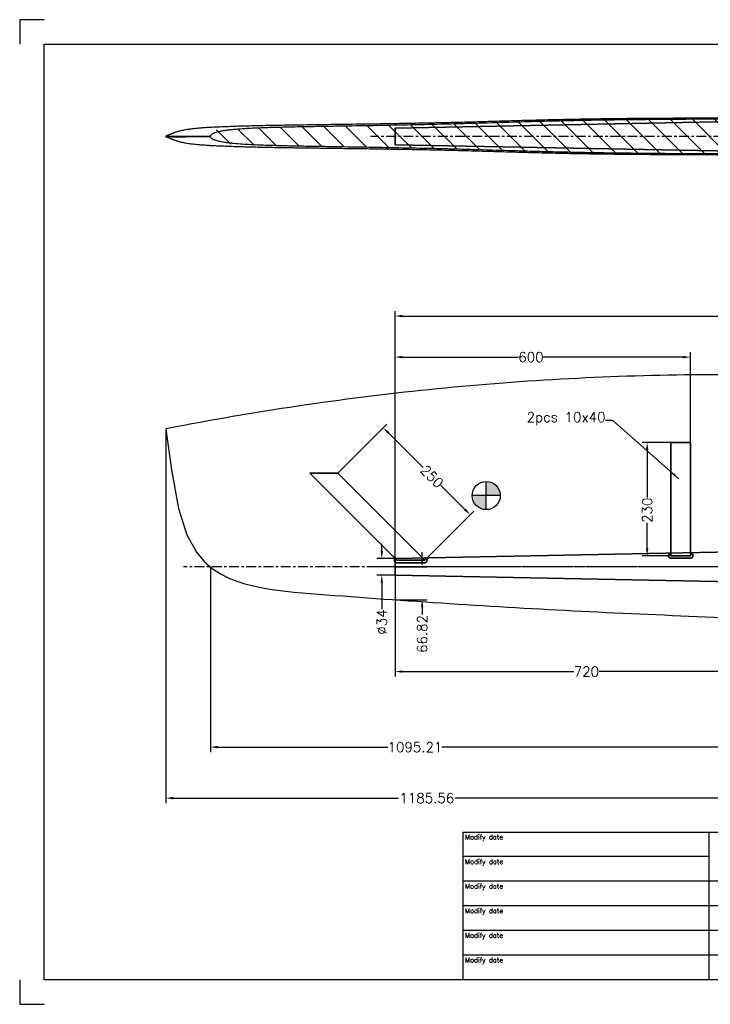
# Model space of a CAD drawing. Header units: millimetres. Extents: x -21605 to -18755, y -21786 to -19786.
# Tile 1 of 9: x -21605 to -20202, y -21786 to -19786. Entities that reach past the tile are written whole.
import ezdxf

# ---------------------------------------------------------------- set-up
doc = ezdxf.new("R2010")
doc.units = ezdxf.units.MM
doc.header["$LTSCALE"] = 5
doc.header["$PDMODE"] = 34
doc.header["$PDSIZE"] = 3
doc.linetypes.add('CENTER', pattern=[7, 4, -1, 1, -1])
for name, color, linetype in [('Blade', 1, 'Continuous'), ('center', 8, 'CENTER'), ('RAMME', 7, 'Continuous')]:
    doc.layers.add(name, color=color, linetype=linetype)
doc.layers.add('DIMS', color=7, linetype='Continuous', lineweight=15)
doc.layers.add('STOCK', color=5, linetype='Continuous', lineweight=35)
doc.styles.add('ROMANS', font='romans')
doc.dimstyles.new('Text 20', dxfattribs={"dimtxt": 20, "dimasz": 15, "dimexe": 10, "dimexo": 0, "dimgap": 0, "dimtad": 0, "dimdsep": 46, "dimtxsty": 'ROMANS', "dimcen": 10, "dimazin": 2, "dimtfac": 0.65, "dimtofl": 0, "dimtmove": 0, "dimatfit": 0, "dimfxl": 1, "dimtolj": 1, "dimarcsym": 0})

# ---------------------------------------------------------------- blocks, each defined once
blk = doc.blocks.new('*D3')
at = {"layer": 'DEFPOINTS', "color": 0, "transparency": 16777216}
for p in [(-18997.7, -20387.9), (-18997.7, -20872.3), (-20842.7, -20897.3)]:
    blk.add_point(p, dxfattribs=at)
at = {"layer": 'DIMS', "color": 0, "lineweight": -2, "transparency": 16777216}
for p, q in [((-20842.7, -20897.3), (-20842.7, -20377.9)), ((-18997.7, -20872.3), (-18997.7, -20377.9)), ((-20827.7, -20387.9), (-19984.2, -20387.9)), ((-19012.7, -20387.9), (-19916.6, -20387.9))]:
    blk.add_line(p, q, dxfattribs=at)
at = {"layer": 'DIMS', "color": 0, "transparency": 16777216}
for points in [[(-20827.7, -20385.4), (-20827.7, -20390.4), (-20842.7, -20387.9)], [(-19012.7, -20385.4), (-19012.7, -20390.4), (-18997.7, -20387.9)]]:
    blk.add_solid(points, dxfattribs=at)
at = {"layer": 'DIMS', "color": 0, "transparency": 16777216, "insert": (-19950.4, -20387.9), "char_height": 20, "attachment_point": 5, "style": 'ROMANS'}
blk.add_mtext('\\A1;1845', dxfattribs=at)
blk = doc.blocks.new('*D4')
at = {"layer": 'DEFPOINTS', "color": 0, "transparency": 16777216}
for p in [(-20242.7, -20471.3), (-20242.7, -20644.7), (-20842.7, -20897.3)]:
    blk.add_point(p, dxfattribs=at)
at = {"layer": 'DIMS', "color": 0, "lineweight": -2, "transparency": 16777216}
for p, q in [((-20842.7, -20897.3), (-20842.7, -20461.3)), ((-20827.7, -20471.3), (-20591.9, -20471.3)), ((-20257.7, -20471.3), (-20541.5, -20471.3)), ((-20242.7, -20644.7), (-20242.7, -20461.3))]:
    blk.add_line(p, q, dxfattribs=at)
at = {"layer": 'DIMS', "color": 0, "transparency": 16777216}
for points in [[(-20827.7, -20468.8), (-20827.7, -20473.8), (-20842.7, -20471.3)], [(-20257.7, -20468.8), (-20257.7, -20473.8), (-20242.7, -20471.3)]]:
    blk.add_solid(points, dxfattribs=at)
at = {"layer": 'DIMS', "color": 0, "transparency": 16777216, "insert": (-20566.7, -20471.3), "char_height": 20, "attachment_point": 5, "style": 'ROMANS'}
blk.add_mtext('\\A1;600', dxfattribs=at)
blk = doc.blocks.new('*D6')
at = {"layer": 'DEFPOINTS', "color": 0, "transparency": 16777216}
for p in [(-20842.7, -20880.3), (-20869.7, -20914.3), (-20842.7, -20914.3)]:
    blk.add_point(p, dxfattribs=at)
at = {"layer": 'DIMS', "color": 0, "lineweight": -2, "transparency": 16777216}
for p, q in [((-20869.7, -20865.3), (-20869.7, -20850.3)), ((-20842.7, -20880.3), (-20879.7, -20880.3)), ((-20842.7, -20914.3), (-20879.7, -20914.3)), ((-20869.7, -20929.3), (-20869.7, -20983.6))]:
    blk.add_line(p, q, dxfattribs=at)
at = {"layer": 'DIMS', "color": 0, "transparency": 16777216}
for points in [[(-20872.2, -20865.3), (-20867.2, -20865.3), (-20869.7, -20880.3)], [(-20872.2, -20929.3), (-20867.2, -20929.3), (-20869.7, -20914.3)]]:
    blk.add_solid(points, dxfattribs=at)
at = {"layer": 'DIMS', "color": 0, "transparency": 16777216, "insert": (-20869.7, -21009.3), "char_height": 20, "attachment_point": 5, "rotation": 90, "style": 'ROMANS'}
blk.add_mtext('\\A1;%%C34', dxfattribs=at)
blk = doc.blocks.new('*D8')
at = {"layer": 'DEFPOINTS', "color": 0, "transparency": 16777216}
for p in [(-20282.7, -20644.7), (-20330.7, -20874.7), (-20282.7, -20874.7)]:
    blk.add_point(p, dxfattribs=at)
at = {"layer": 'DIMS', "color": 0, "lineweight": -2, "transparency": 16777216}
for p, q in [((-20282.7, -20644.7), (-20340.7, -20644.7)), ((-20330.7, -20659.7), (-20330.7, -20756.6)), ((-20330.7, -20859.7), (-20330.7, -20808)), ((-20282.7, -20874.7), (-20340.7, -20874.7))]:
    blk.add_line(p, q, dxfattribs=at)
at = {"layer": 'DIMS', "color": 0, "transparency": 16777216}
for points in [[(-20333.2, -20659.7), (-20328.2, -20659.7), (-20330.7, -20644.7)], [(-20333.2, -20859.7), (-20328.2, -20859.7), (-20330.7, -20874.7)]]:
    blk.add_solid(points, dxfattribs=at)
at = {"layer": 'DIMS', "color": 0, "transparency": 16777216, "insert": (-20330.7, -20782.3), "char_height": 20, "attachment_point": 5, "rotation": 90, "style": 'ROMANS'}
blk.add_mtext('\\A1;230', dxfattribs=at)
blk = doc.blocks.new('*D9')
at = {"layer": 'DEFPOINTS', "color": 0, "transparency": 16777216}
for p in [(-20959.3, -20707), (-20690.1, -20791.4), (-20782.6, -20883.9)]:
    blk.add_point(p, dxfattribs=at)
at = {"layer": 'DIMS', "color": 0, "lineweight": -2, "transparency": 16777216}
for p, q in [((-20959.3, -20707), (-20859.8, -20607.5)), ((-20856.2, -20625.2), (-20785.9, -20695.6)), ((-20700.7, -20780.8), (-20749.5, -20732)), ((-20782.6, -20883.9), (-20683, -20784.4))]:
    blk.add_line(p, q, dxfattribs=at)
at = {"layer": 'DIMS', "color": 0, "transparency": 16777216}
for points in [[(-20854.5, -20623.5), (-20858, -20627), (-20866.8, -20614.6)], [(-20698.9, -20779.1), (-20702.5, -20782.6), (-20690.1, -20791.4)]]:
    blk.add_solid(points, dxfattribs=at)
at = {"layer": 'DIMS', "color": 0, "transparency": 16777216, "insert": (-20767.7, -20713.8), "char_height": 20, "attachment_point": 5, "rotation": 314.9809, "style": 'ROMANS'}
blk.add_mtext('\\A1;250', dxfattribs=at)
blk = doc.blocks.new('*D10')
at = {"layer": 'DEFPOINTS', "color": 0, "transparency": 16777216}
for p in [(-20842.7, -20897.3), (-20122.7, -20897.3), (-20842.7, -21110)]:
    blk.add_point(p, dxfattribs=at)
at = {"layer": 'DIMS', "color": 0, "lineweight": -2, "transparency": 16777216}
for p, q in [((-20842.7, -20897.3), (-20842.7, -21120)), ((-20122.7, -20897.3), (-20122.7, -21120)), ((-20827.7, -21110), (-20479.8, -21110)), ((-20137.7, -21110), (-20428.4, -21110))]:
    blk.add_line(p, q, dxfattribs=at)
at = {"layer": 'DIMS', "color": 0, "transparency": 16777216}
for points in [[(-20827.7, -21107.5), (-20827.7, -21112.5), (-20842.7, -21110)], [(-20137.7, -21107.5), (-20137.7, -21112.5), (-20122.7, -21110)]]:
    blk.add_solid(points, dxfattribs=at)
at = {"layer": 'DIMS', "color": 0, "transparency": 16777216, "insert": (-20454.1, -21110), "char_height": 20, "attachment_point": 5, "style": 'ROMANS'}
blk.add_mtext('\\A1;720', dxfattribs=at)
blk = doc.blocks.new('*D11')
at = {"layer": 'DEFPOINTS', "color": 0, "transparency": 16777216}
for p in [(-20842.7, -20897.3), (-20843, -20964.1), (-20787.7, -20964.1)]:
    blk.add_point(p, dxfattribs=at)
at = {"layer": 'DIMS', "color": 0, "lineweight": -2, "transparency": 16777216}
for p, q in [((-20787.7, -20882.3), (-20787.7, -20867.3)), ((-20842.7, -20897.3), (-20777.7, -20897.3)), ((-20843, -20964.1), (-20777.7, -20964.1)), ((-20787.7, -20979.1), (-20787.7, -20994.1))]:
    blk.add_line(p, q, dxfattribs=at)
at = {"layer": 'DIMS', "color": 0, "transparency": 16777216}
for points in [[(-20790.2, -20882.3), (-20785.2, -20882.3), (-20787.7, -20897.3)], [(-20790.2, -20979.1), (-20785.2, -20979.1), (-20787.7, -20964.1)]]:
    blk.add_solid(points, dxfattribs=at)
at = {"layer": 'DIMS', "color": 0, "transparency": 16777216, "insert": (-20787.7, -21033.7), "char_height": 20, "attachment_point": 5, "rotation": 90, "style": 'ROMANS'}
blk.add_mtext('\\A1;66.82', dxfattribs=at)
blk = doc.blocks.new('*D14')
at = {"layer": 'DEFPOINTS', "color": 0, "transparency": 16777216}
for p in [(-21217.9, -20897.3), (-20122.7, -21002.2), (-21217.9, -21263.5)]:
    blk.add_point(p, dxfattribs=at)
at = {"layer": 'DIMS', "color": 0, "lineweight": -2, "transparency": 16777216}
for p, q in [((-21217.9, -20897.3), (-21217.9, -21273.5)), ((-20122.7, -21002.2), (-20122.7, -21273.5)), ((-21202.9, -21263.5), (-20857.1, -21263.5)), ((-20137.7, -21263.5), (-20747.6, -21263.5))]:
    blk.add_line(p, q, dxfattribs=at)
at = {"layer": 'DIMS', "color": 0, "transparency": 16777216}
for points in [[(-21202.9, -21261), (-21202.9, -21266), (-21217.9, -21263.5)], [(-20137.7, -21261), (-20137.7, -21266), (-20122.7, -21263.5)]]:
    blk.add_solid(points, dxfattribs=at)
at = {"layer": 'DIMS', "color": 0, "transparency": 16777216, "insert": (-20802.3, -21263.5), "char_height": 20, "attachment_point": 5, "style": 'ROMANS'}
blk.add_mtext('\\A1;1095.21', dxfattribs=at)
blk = doc.blocks.new('*D15')
at = {"layer": 'DEFPOINTS', "color": 0, "transparency": 16777216}
for p in [(-21308.3, -20617.1), (-20122.7, -21002.2), (-21308.3, -21367.1)]:
    blk.add_point(p, dxfattribs=at)
at = {"layer": 'DIMS', "color": 0, "lineweight": -2, "transparency": 16777216}
for p, q in [((-21308.3, -20617.1), (-21308.3, -21377.1)), ((-20122.7, -21002.2), (-20122.7, -21377.1)), ((-21293.3, -21367.1), (-20835.8, -21367.1)), ((-20137.7, -21367.1), (-20720.6, -21367.1))]:
    blk.add_line(p, q, dxfattribs=at)
at = {"layer": 'DIMS', "color": 0, "transparency": 16777216}
for points in [[(-21293.3, -21364.6), (-21293.3, -21369.6), (-21308.3, -21367.1)], [(-20137.7, -21364.6), (-20137.7, -21369.6), (-20122.7, -21367.1)]]:
    blk.add_solid(points, dxfattribs=at)
at = {"layer": 'DIMS', "color": 0, "transparency": 16777216, "insert": (-20778.2, -21367.1), "char_height": 20, "attachment_point": 5, "style": 'ROMANS'}
blk.add_mtext('\\A1;1185.56', dxfattribs=at)
blk = doc.blocks.new('RUD26-BLADE')
h = blk.add_hatch(color=256)
h.paths.add_polyline_path([(-534.9, 144.8), (-563.5, 144.8, 0.414214), (-534.9, 116.2)])
h.paths.add_polyline_path([(-506.3, 144.8, 0.414214), (-534.9, 173.3), (-534.9, 144.8)])
for p, q in [((-534.9, 116.2), (-534.9, 173.3)), ((-506.3, 144.8), (-563.5, 144.8))]:
    blk.add_line(p, q)
blk.add_lwpolyline([(-14.3, 390.2), (-31.1, 390.3), (-47.9, 390.3), (-64.6, 390.3), (-81.4, 390.3), (-98.2, 390.2), (-115, 390), (-131.8, 389.8), (-148.6, 389.6), (-165.3, 389.3), (-182.1, 388.9), (-198.9, 388.5), (-215.7, 388.1), (-232.5, 387.6), (-249.2, 387.1), (-266, 386.5), (-282.8, 385.9), (-299.6, 385.2), (-316.3, 384.5), (-333.1, 383.7), (-349.8, 382.9), (-366.6, 382), (-383.4, 381.1), (-400.1, 380.1), (-416.9, 379.1), (-433.6, 378), (-450.4, 376.9), (-467.1, 375.8), (-483.9, 374.6), (-500.6, 373.3), (-517.3, 372), (-534.1, 370.7), (-550.8, 369.3), (-567.5, 367.8), (-584.2, 366.3), (-600.9, 364.8), (-617.6, 363.2), (-634.4, 361.6), (-651.1, 359.9), (-667.7, 358.2), (-684.4, 356.4), (-701.1, 354.6), (-717.8, 352.7), (-734.5, 350.8), (-751.1, 348.8), (-767.8, 346.8), (-784.5, 344.7), (-801.1, 342.6), (-817.8, 340.4), (-834.4, 338.2), (-851, 336), (-867.6, 333.7), (-884.3, 331.3), (-900.9, 328.9), (-917.5, 326.5), (-934.1, 324), (-950.7, 321.4), (-967.3, 318.9), (-983.8, 316.2), (-1000.4, 313.5), (-1017, 310.8), (-1033.5, 308), (-1050.1, 305.2), (-1066.6, 302.3), (-1083.1, 299.4), (-1099.6, 296.4), (-1116.2, 293.4), (-1132.7, 290.4), (-1149.2, 287.3), (-1165.6, 284.1), (-1182.1, 280.9), (-1185.6, 280.2), (-1185.6, 280.2), (-1185.6, 280.2), (-1185.6, 280.2), (-1185.6, 280.2), (-1185.6, 280.2), (-1185.6, 280.2), (-1185.6, 280.2), (-1185.6, 280.2), (-1185.6, 280.2), (-1185.6, 280.2), (-1185.6, 280.2), (-1185.6, 280.2), (-1185.6, 280.1), (-1185.6, 280.1), (-1185.6, 280.1), (-1185.6, 280.1), (-1185.6, 280.1), (-1185.6, 280.1), (-1185.6, 280.1), (-1185.6, 280.1), (-1185.6, 280.1), (-1185.6, 280.1), (-1185.6, 280.1), (-1185.6, 280.1), (-1185.6, 280.1), (-1185.6, 280.1), (-1185.6, 280.1), (-1185.6, 280.1), (-1185.6, 280.1), (-1185.6, 280.1), (-1185.6, 280), (-1185.6, 280), (-1185.6, 280), (-1185.6, 280), (-1185.6, 280), (-1185.6, 280), (-1185.6, 280), (-1185.6, 280), (-1185.6, 280), (-1185.6, 280), (-1185.6, 280), (-1185.6, 280), (-1185.6, 280), (-1185.6, 280), (-1185.6, 280), (-1185.6, 280), (-1185.6, 280), (-1185.6, 280), (-1185.6, 279.9), (-1185.6, 279.9), (-1185.6, 279.9), (-1185.6, 279.9), (-1185.6, 279.9), (-1185.6, 279.9), (-1185.6, 279.9), (-1185.6, 279.9), (-1185.6, 279.9), (-1185.6, 279.9), (-1185.6, 279.9), (-1185.6, 279.9), (-1185.6, 279.9), (-1185.6, 279.9), (-1185.6, 279.9), (-1185.6, 279.9), (-1185.6, 279.9), (-1185.6, 279.9), (-1185.6, 279.8), (-1185.6, 279.8), (-1185.6, 279.8), (-1185.6, 279.8), (-1174.1, 197.1), (-1160, 118.7), (-1143.2, 65.2), (-1123.6, 29.8), (-1107, 10.5), (-1091.3, -3.1), (-1074.4, -14.2), (-1057.7, -22.7), (-1041.5, -29.1), (-1024.9, -34.4), (-1008.3, -38.7), (-991.8, -42.2), (-975.2, -45.1), (-958.7, -47.6), (-942.1, -49.6), (-925.5, -51.3), (-908.9, -52.8), (-892.3, -54.1), (-875.7, -55.4), (-859.1, -56.6), (-842.4, -57.9), (-825.8, -59.2), (-809.1, -60.4), (-792.5, -61.6), (-775.8, -62.8), (-759.2, -64.1), (-742.5, -65.3), (-725.8, -66.5), (-709.2, -67.6), (-692.5, -68.8), (-675.8, -70), (-659.1, -71.1), (-642.4, -72.2), (-625.7, -73.3), (-609, -74.4), (-592.3, -75.5), (-575.6, -76.6), (-558.9, -77.7), (-542.1, -78.7), (-525.4, -79.7), (-508.7, -80.7), (-491.9, -81.7), (-475.2, -82.6), (-458.5, -83.6), (-441.7, -84.6), (-425, -85.5), (-408.2, -86.4), (-391.5, -87.3), (-374.7, -88.2), (-357.9, -89.1), (-341.2, -89.9), (-324.4, -90.8), (-307.6, -91.7), (-290.9, -92.5), (-274.1, -93.3), (-257.3, -94), (-240.6, -94.7), (-223.8, -95.5), (-207, -96.2), (-190.2, -97), (-173.4, -97.7), (-156.7, -98.5), (-139.9, -99.2), (-123.1, -99.9), (-106.3, -100.6), (-89.5, -101.2), (-72.7, -101.9), (-56, -102.6), (-39.2, -103.3), (-22.4, -104), (-5.6, -104.7), (-2.6, -104.8, 0.425829), (0, -102.3), (0, 387.6, 0.41131), (-2.5, 390.1)], format="xyb", close=True)
blk.add_circle((-534.9, 144.8), 28.6)
blk.add_point((0, 0))
at = {"layer": 'center'}
blk.add_line((292.8, 0), (-1149.9, 0), dxfattribs=at)

msp = doc.modelspace()

# ---------------------------------------------------------------- hatches: boundary and pattern name
at = {"layer": 'Blade', "ltscale": 10}
h = msp.add_hatch(dxfattribs=at)
h.set_pattern_fill('ANSI31', color=256, scale=10, angle=-90, style=0)
h.set_pattern_definition([(315, (-22221.45, -18275.09), (22.45064, 22.45064), [])])
edge = h.paths.add_edge_path(flags=0)
edge.add_spline(control_points=[(-20122.69, -19986.967), (-20215.908, -19987.393), (-20296.978, -19987.703), (-20497.968, -19990.306), (-20596.745, -19993.459), (-20747.609, -19997.865), (-20853.109, -19999.943), (-20993.794, -20002.284), (-21036.946, -20002.776), (-21107.927, -20004.77), (-21128.643, -20005.397), (-21177.132, -20008.798), (-21215.062, -20001.193), (-21217.9, -20022.671)], knot_values=[0, 0, 0, 0, 0.25, 0.25, 0.5, 0.5, 0.75, 0.75, 0.875, 0.875, 0.9375, 0.9375, 1, 1, 1, 1], weights=[1, 1, 1, 1, 1, 1, 1, 1, 1, 1, 1, 1, 1, 1], degree=3, periodic=0)
edge.add_spline(control_points=[(-21217.9, -20022.671), (-21217.9, -20022.773), (-21217.899, -20022.876), (-21217.899, -20022.978)], knot_values=[0, 0, 0, 0, 1, 1, 1, 1], weights=[1, 1, 1, 1], degree=3, periodic=0)
edge.add_spline(control_points=[(-21217.899, -20022.978), (-21217.899, -20023.08), (-21217.9, -20023.182), (-21217.9, -20023.284)], knot_values=[0, 0, 0, 0, 1, 1, 1, 1], weights=[1, 1, 1, 1], degree=3, periodic=0)
edge.add_spline(control_points=[(-21217.9, -20023.284), (-21215.006, -20045.19), (-21177.032, -20037.162), (-21128.942, -20040.54), (-21106.371, -20041.229), (-21040.317, -20043.085), (-20988.869, -20043.754), (-20863.166, -20045.846), (-20754.899, -20047.878), (-20506.843, -20055.122), (-20309.139, -20058.136), (-20122.69, -20058.989)], knot_values=[0, 0, 0, 0, 0.0625, 0.0625, 0.125, 0.125, 0.25, 0.25, 0.5, 0.5, 1, 1, 1, 1], weights=[1, 1, 1, 1, 1, 1, 1, 1, 1, 1, 1, 1], degree=3, periodic=0)
edge.add_line((-20122.69, -20058.989), (-20122.69, -19986.967))

# ---------------------------------------------------------------- linework, layer by layer
for p, q in [((-21308.253, -20021.883), (-21308.253, -20022.976)), ((-21308.253, -20021.883), (-21307.205, -20021.883)), ((-21308.253, -20022.976), (-21308.253, -20022.978)), ((-21308.253, -20022.978), (-21308.253, -20022.979)), ((-21308.253, -20022.979), (-21308.253, -20024.073)), ((-21308.253, -20024.073), (-21307.205, -20024.073))]:
    msp.add_line(p, q, dxfattribs=at)
at = {"layer": 'Blade', "ltscale": 10, "flags": 128}
for points in [[(-21217.899, -20022.978), (-21217.9, -20022.824), (-21217.9, -20022.748), (-21217.9, -20022.671)], [(-21217.9, -20023.284), (-21217.9, -20023.208), (-21217.9, -20023.093), (-21217.899, -20022.978)]]:
    msp.add_lwpolyline(points, dxfattribs=at)
at = {"layer": 'Blade', "ltscale": 10}
for points, knots in [([(-20122.69, -19985.704), (-20135.803, -19985.736), (-20161.625, -19985.8), (-20199.76, -19985.919), (-20236.689, -19986.058), (-20272.411, -19986.222), (-20306.73, -19986.42), (-20339.66, -19986.654), (-20371.215, -19986.927), (-20401.605, -19987.242), (-20431.014, -19987.623), (-20459.424, -19988.072), (-20486.824, -19988.574), (-20513.01, -19989.121), (-20537.98, -19989.711), (-20561.737, -19990.326), (-20584.28, -19990.951), (-20605.596, -19991.565), (-20625.688, -19992.153), (-20644.576, -19992.704), (-20662.611, -19993.224), (-20680.243, -19993.72), (-20703.677, -19994.356), (-20733.168, -19995.101), (-20771.179, -19995.949), (-20812.155, -19996.733), (-20856.169, -19997.459), (-20895.417, -19998.037), (-20929.697, -19998.511), (-20958.522, -19998.899), (-20986.905, -19999.283), (-21014.508, -19999.651), (-21041.286, -20000.011), (-21065.463, -20000.378), (-21087.155, -20000.752), (-21106.448, -20001.111), (-21125.238, -20001.496), (-21143.522, -20001.941), (-21161.236, -20002.468), (-21176.654, -20003.026), (-21189.946, -20003.548), (-21201.26, -20003.996), (-21212.223, -20004.452), (-21222.677, -20005.003), (-21230.803, -20005.563), (-21236.949, -20006.071), (-21241.504, -20006.486), (-21246.109, -20006.947), (-21250.667, -20007.403), (-21256.129, -20007.999), (-21262.109, -20008.775), (-21268.212, -20009.73), (-21273.486, -20010.72), (-21278.028, -20011.719), (-21281.93, -20012.708), (-21285.338, -20013.685), (-21288.11, -20014.567), (-21290.333, -20015.33), (-21292.084, -20015.965), (-21293.574, -20016.531), (-21294.704, -20016.975), (-21295.578, -20017.325), (-21296.313, -20017.626), (-21297.137, -20017.971), (-21298.107, -20018.391), (-21299.23, -20018.884), (-21300.407, -20019.389), (-21301.47, -20019.829), (-21302.447, -20020.221), (-21303.462, -20020.619), (-21304.46, -20020.998), (-21305.363, -20021.334), (-21306.04, -20021.579), (-21306.584, -20021.79), (-21307.03, -20021.856), (-21307.208, -20021.883)], [0, 0, 0, 0, 0.02991356, 0.05890717, 0.08698085, 0.11413477, 0.14036918, 0.16523918, 0.1892204, 0.21231321, 0.23452079, 0.25626891, 0.27709218, 0.29699166, 0.31596876, 0.334024, 0.35115743, 0.36736859, 0.38262519, 0.39696419, 0.41042692, 0.42373573, 0.43715637, 0.46384248, 0.49095626, 0.52378988, 0.55722515, 0.5912596, 0.61322864, 0.63534134, 0.65694328, 0.67790725, 0.69824136, 0.71796183, 0.73301356, 0.7477183, 0.76201797, 0.77599762, 0.78969657, 0.80289603, 0.81183363, 0.82096294, 0.82997601, 0.83866786, 0.84715597, 0.85143662, 0.85583755, 0.86048643, 0.86569749, 0.87122579, 0.88046871, 0.88977098, 0.8991736, 0.90807786, 0.91693733, 0.92559217, 0.93381657, 0.93976874, 0.94513851, 0.94985778, 0.95388135, 0.95615863, 0.95855805, 0.96146851, 0.96483849, 0.96872191, 0.9732785, 0.97688179, 0.9809418, 0.98523995, 0.98952171, 0.99280815, 0.99589534, 0.99836515, 1, 1, 1, 1]), ([(-21217.9, -20022.671), (-21217.852, -20022.305), (-21217.746, -20021.96), (-21217.459, -20021.297), (-21217.275, -20020.977), (-21216.659, -20020.079), (-21216.164, -20019.549), (-21215.076, -20018.58), (-21214.498, -20018.149), (-21213.295, -20017.359), (-21212.669, -20017.003), (-21211.376, -20016.353), (-21210.711, -20016.059), (-21209.375, -20015.521), (-21208.701, -20015.275), (-21206.665, -20014.583), (-21205.292, -20014.182), (-21201.147, -20013.072), (-21198.351, -20012.451), (-21194.123, -20011.646), (-21192.708, -20011.397), (-21189.877, -20010.931), (-21188.46, -20010.713), (-21184.207, -20010.099), (-21181.368, -20009.738), (-21175.683, -20009.081), (-21172.838, -20008.784), (-21164.297, -20007.958), (-21158.595, -20007.498), (-21147.181, -20006.697), (-21141.468, -20006.356), (-21130.037, -20005.754), (-21124.318, -20005.493), (-21112.876, -20005.027), (-21107.155, -20004.82), (-21095.711, -20004.44), (-21089.989, -20004.266), (-21072.822, -20003.784), (-21061.376, -20003.516), (-21038.482, -20003.05), (-21027.034, -20002.852), (-21004.138, -20002.466), (-20992.69, -20002.274), (-20969.795, -20001.887), (-20958.347, -20001.694), (-20924.003, -20001.122), (-20901.107, -20000.745), (-20855.316, -19999.942), (-20832.421, -19999.52), (-20786.633, -19998.599), (-20763.74, -19998.097), (-20729.402, -19997.246), (-20717.957, -19996.948), (-20695.066, -19996.322), (-20683.621, -19995.996), (-20649.287, -19994.993), (-20626.399, -19994.293), (-20592.065, -19993.26), (-20580.621, -19992.919), (-20557.731, -19992.265), (-20546.286, -19991.953), (-20523.394, -19991.364), (-20511.948, -19991.088), (-20489.055, -19990.577), (-20477.609, -19990.34), (-20454.714, -19989.898), (-20443.266, -19989.692), (-20420.37, -19989.318), (-20408.922, -19989.153), (-20386.024, -19988.856), (-20374.575, -19988.724), (-20351.677, -19988.476), (-20340.228, -19988.362), (-20305.881, -19988.043), (-20282.982, -19987.863), (-20237.185, -19987.554), (-20214.286, -19987.422), (-20168.488, -19987.177), (-20145.589, -19987.072), (-20122.69, -19986.967)], [0, 0, 0, 0, 0.00097656, 0.00097656, 0.00195312, 0.00195312, 0.00390625, 0.00390625, 0.00585938, 0.00585938, 0.0078125, 0.0078125, 0.00976563, 0.00976563, 0.01171875, 0.01171875, 0.015625, 0.015625, 0.0234375, 0.0234375, 0.02734375, 0.02734375, 0.03125, 0.03125, 0.0390625, 0.0390625, 0.046875, 0.046875, 0.0625, 0.0625, 0.078125, 0.078125, 0.09375, 0.09375, 0.109375, 0.109375, 0.125, 0.125, 0.15625, 0.15625, 0.1875, 0.1875, 0.21875, 0.21875, 0.25, 0.25, 0.3125, 0.3125, 0.375, 0.375, 0.4375, 0.4375, 0.46875, 0.46875, 0.5, 0.5, 0.5625, 0.5625, 0.59375, 0.59375, 0.625, 0.625, 0.65625, 0.65625, 0.6875, 0.6875, 0.71875, 0.71875, 0.75, 0.75, 0.78125, 0.78125, 0.8125, 0.8125, 0.875, 0.875, 0.9375, 0.9375, 1, 1, 1, 1]), ([(-21308.253, -20022.976), (-21307.637, -20022.94), (-21306.47, -20022.885), (-21304.709, -20022.814), (-21302.98, -20022.745), (-21300.973, -20022.662), (-21299.536, -20022.597), (-21298.301, -20022.543), (-21297.112, -20022.493), (-21294.719, -20022.414), (-21291.604, -20022.342), (-21288.381, -20022.305), (-21285.719, -20022.293), (-21282.979, -20022.293), (-21278.694, -20022.314), (-21271.766, -20022.387), (-21265.022, -20022.48), (-21259.684, -20022.548), (-21257.437, -20022.575), (-21255.588, -20022.596), (-21253.222, -20022.622), (-21250.807, -20022.644), (-21248.017, -20022.666), (-21245.883, -20022.681), (-21241.788, -20022.707), (-21236.427, -20022.725), (-21229.84, -20022.722), (-21223.712, -20022.701), (-21219.723, -20022.681), (-21217.9, -20022.671)], [0, 0, 0, 0, 0.001953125, 0.0029296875, 0.00390625, 0.005859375, 0.0078125, 0.0081781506, 0.009765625, 0.01171875, 0.015625, 0.01953125, 0.021484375, 0.0234375, 0.02734375, 0.033203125, 0.041015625, 0.04296875, 0.044921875, 0.0458984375, 0.046875, 0.0499992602, 0.05078125, 0.052734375, 0.0546875, 0.060546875, 0.06640625, 0.072265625, 0.0771185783, 0.0771185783, 0.0771185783, 0.0771185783]), ([(-21308.253, -20022.978), (-21307.637, -20022.978), (-21306.47, -20022.978), (-21304.709, -20022.978), (-21302.98, -20022.978), (-21300.973, -20022.978), (-21299.536, -20022.978), (-21298.301, -20022.978), (-21297.113, -20022.978), (-21294.721, -20022.978), (-21291.606, -20022.978), (-21288.384, -20022.978), (-21285.722, -20022.978), (-21282.983, -20022.978), (-21278.698, -20022.978), (-21271.77, -20022.978), (-21265.025, -20022.978), (-21259.686, -20022.978), (-21257.439, -20022.978), (-21255.59, -20022.978), (-21253.223, -20022.978), (-21250.807, -20022.978), (-21248.017, -20022.978), (-21245.882, -20022.978), (-21241.787, -20022.978), (-21236.426, -20022.978), (-21229.839, -20022.978), (-21223.711, -20022.978), (-21219.722, -20022.978), (-21217.899, -20022.978)], [0, 0, 0, 0, 0.001953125, 0.0029296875, 0.00390625, 0.005859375, 0.0078125, 0.0081781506, 0.009765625, 0.01171875, 0.015625, 0.01953125, 0.021484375, 0.0234375, 0.02734375, 0.033203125, 0.041015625, 0.04296875, 0.044921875, 0.0458984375, 0.046875, 0.0499992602, 0.05078125, 0.052734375, 0.0546875, 0.060546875, 0.06640625, 0.072265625, 0.0771197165, 0.0771197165, 0.0771197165, 0.0771197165]), ([(-21308.253, -20022.979), (-21307.637, -20023.016), (-21306.47, -20023.07), (-21304.709, -20023.141), (-21302.98, -20023.211), (-21300.973, -20023.293), (-21299.536, -20023.358), (-21298.301, -20023.413), (-21297.112, -20023.462), (-21294.719, -20023.541), (-21291.604, -20023.614), (-21288.381, -20023.651), (-21285.719, -20023.662), (-21282.979, -20023.663), (-21278.694, -20023.642), (-21271.766, -20023.569), (-21265.022, -20023.475), (-21259.684, -20023.408), (-21257.437, -20023.38), (-21255.588, -20023.36), (-21253.222, -20023.334), (-21250.807, -20023.312), (-21248.017, -20023.29), (-21245.883, -20023.274), (-21241.788, -20023.249), (-21236.427, -20023.23), (-21229.84, -20023.233), (-21223.712, -20023.254), (-21219.723, -20023.275), (-21217.9, -20023.284)], [0, 0, 0, 0, 0.001953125, 0.0029296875, 0.00390625, 0.005859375, 0.0078125, 0.0081781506, 0.009765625, 0.01171875, 0.015625, 0.01953125, 0.021484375, 0.0234375, 0.02734375, 0.033203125, 0.041015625, 0.04296875, 0.044921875, 0.0458984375, 0.046875, 0.0499992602, 0.05078125, 0.052734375, 0.0546875, 0.060546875, 0.06640625, 0.072265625, 0.0771185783, 0.0771185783, 0.0771185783, 0.0771185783]), ([(-21307.208, -20024.073), (-21307.078, -20024.089), (-21306.762, -20024.127), (-21306.368, -20024.259), (-21305.854, -20024.438), (-21305.268, -20024.66), (-21304.318, -20025.008), (-21303.201, -20025.437), (-21302.01, -20025.908), (-21300.923, -20026.351), (-21299.883, -20026.79), (-21298.967, -20027.188), (-21297.982, -20027.619), (-21296.963, -20028.06), (-21295.933, -20028.487), (-21294.949, -20028.884), (-21293.817, -20029.33), (-21292.393, -20029.875), (-21290.629, -20030.521), (-21288.581, -20031.23), (-21286.233, -20031.99), (-21283.586, -20032.781), (-21280.494, -20033.621), (-21276.877, -20034.5), (-21272.636, -20035.401), (-21267.878, -20036.275), (-21262.577, -20037.106), (-21256.679, -20037.894), (-21250.835, -20038.537), (-21245.263, -20039.095), (-21240.257, -20039.588), (-21235.277, -20040.029), (-21229.63, -20040.474), (-21223.148, -20040.911), (-21215.701, -20041.325), (-21206.066, -20041.773), (-21194.303, -20042.231), (-21180.323, -20042.789), (-21166.139, -20043.314), (-21151.592, -20043.784), (-21136.716, -20044.184), (-21121.705, -20044.533), (-21106.747, -20044.836), (-21086.61, -20045.215), (-21061.414, -20045.648), (-21031.337, -20046.083), (-21007.337, -20046.399), (-20989.258, -20046.642), (-20976.788, -20046.81), (-20963.883, -20046.984), (-20950.143, -20047.169), (-20935.41, -20047.368), (-20919.691, -20047.583), (-20902.997, -20047.815), (-20885.243, -20048.07), (-20866.289, -20048.352), (-20846.119, -20048.666), (-20824.717, -20049.02), (-20802.206, -20049.418), (-20778.586, -20049.871), (-20753.855, -20050.391), (-20728.012, -20050.989), (-20701.077, -20051.671), (-20673.052, -20052.437), (-20643.936, -20053.274), (-20613.711, -20054.161), (-20582.376, -20055.071), (-20550.133, -20055.95), (-20516.995, -20056.759), (-20482.974, -20057.468), (-20447.882, -20058.085), (-20411.464, -20058.606), (-20373.698, -20059.011), (-20334.578, -20059.344), (-20294.347, -20059.614), (-20253.003, -20059.828), (-20210.549, -20059.998), (-20166.987, -20060.141), (-20137.579, -20060.214), (-20122.69, -20060.252)], [0, 0, 0, 0, 0.00114383, 0.00277536, 0.00483268, 0.00763296, 0.01053878, 0.01586438, 0.02111303, 0.02535497, 0.02895683, 0.03210065, 0.03490999, 0.03926068, 0.04280794, 0.04574775, 0.04914433, 0.05388164, 0.05932737, 0.06541264, 0.07201704, 0.07895442, 0.08609425, 0.09431493, 0.10254578, 0.11071796, 0.11881307, 0.12685768, 0.13487527, 0.14043939, 0.14541407, 0.15014731, 0.15477573, 0.16093153, 0.1672029, 0.173605, 0.18474976, 0.19567514, 0.20658899, 0.21780225, 0.22932216, 0.24083646, 0.25222757, 0.2635372, 0.2868355, 0.30968974, 0.33208285, 0.34152582, 0.35088905, 0.36050045, 0.37093372, 0.38219972, 0.39407579, 0.4067565, 0.42024299, 0.43453632, 0.44995386, 0.46621321, 0.48331541, 0.50126171, 0.52005329, 0.53969135, 0.5601768, 0.58146267, 0.60359271, 0.62656741, 0.65038735, 0.67505095, 0.70009335, 0.72594781, 0.75261642, 0.78009824, 0.80897535, 0.83869937, 0.86927051, 0.90068687, 0.9329474, 0.96605193, 1, 1, 1, 1]), ([(-20122.69, -20058.989), (-20145.591, -20058.884), (-20168.492, -20058.778), (-20214.293, -20058.534), (-20237.193, -20058.401), (-20282.994, -20058.093), (-20305.893, -20057.913), (-20340.242, -20057.594), (-20351.692, -20057.479), (-20374.59, -20057.231), (-20386.039, -20057.099), (-20408.937, -20056.803), (-20420.386, -20056.637), (-20443.283, -20056.263), (-20454.731, -20056.057), (-20477.626, -20055.615), (-20489.074, -20055.378), (-20511.968, -20054.867), (-20523.415, -20054.591), (-20546.308, -20054.002), (-20557.755, -20053.69), (-20580.647, -20053.036), (-20592.093, -20052.695), (-20626.43, -20051.662), (-20649.322, -20050.961), (-20683.66, -20049.958), (-20695.106, -20049.632), (-20717.999, -20049.007), (-20729.446, -20048.708), (-20763.787, -20047.857), (-20786.683, -20047.355), (-20832.477, -20046.434), (-20855.375, -20046.012), (-20901.171, -20045.209), (-20924.07, -20044.832), (-20958.418, -20044.261), (-20969.867, -20044.068), (-20992.765, -20043.68), (-21004.214, -20043.488), (-21027.113, -20043.102), (-21038.562, -20042.904), (-21061.459, -20042.438), (-21072.907, -20042.169), (-21090.076, -20041.687), (-21095.799, -20041.513), (-21107.243, -20041.132), (-21112.965, -20040.926), (-21124.406, -20040.458), (-21130.125, -20040.198), (-21141.56, -20039.594), (-21147.276, -20039.252), (-21158.698, -20038.45), (-21164.405, -20037.988), (-21172.954, -20037.16), (-21175.801, -20036.862), (-21181.488, -20036.202), (-21184.328, -20035.841), (-21189.995, -20035.019), (-21192.821, -20034.56), (-21198.445, -20033.485), (-21201.241, -20032.862), (-21205.388, -20031.746), (-21206.764, -20031.342), (-21208.791, -20030.649), (-21209.461, -20030.402), (-21210.783, -20029.865), (-21211.435, -20029.575), (-21212.715, -20028.927), (-21213.342, -20028.568), (-21214.24, -20027.975), (-21214.533, -20027.768), (-21215.104, -20027.332), (-21215.384, -20027.103), (-21216.184, -20026.385), (-21216.67, -20025.863), (-21217.279, -20024.971), (-21217.461, -20024.655), (-21217.675, -20024.16), (-21217.737, -20023.992), (-21217.838, -20023.644), (-21217.876, -20023.465), (-21217.9, -20023.284)], [0, 0, 0, 0, 0.0625, 0.0625, 0.125, 0.125, 0.1875, 0.1875, 0.21875, 0.21875, 0.25, 0.25, 0.28125, 0.28125, 0.3125, 0.3125, 0.34375, 0.34375, 0.375, 0.375, 0.40625, 0.40625, 0.4375, 0.4375, 0.5, 0.5, 0.53125, 0.53125, 0.5625, 0.5625, 0.625, 0.625, 0.6875, 0.6875, 0.75, 0.75, 0.78125, 0.78125, 0.8125, 0.8125, 0.84375, 0.84375, 0.875, 0.875, 0.890625, 0.890625, 0.90625, 0.90625, 0.921875, 0.921875, 0.9375, 0.9375, 0.953125, 0.953125, 0.9609375, 0.9609375, 0.96875, 0.96875, 0.9765625, 0.9765625, 0.984375, 0.984375, 0.98828125, 0.98828125, 0.99023437, 0.99023437, 0.9921875, 0.9921875, 0.99414062, 0.99414062, 0.99511719, 0.99511719, 0.99609375, 0.99609375, 0.99804688, 0.99804688, 0.99902344, 0.99902344, 0.99951172, 0.99951172, 1, 1, 1, 1])]:
    msp.add_open_spline(points, degree=3, knots=knots, dxfattribs=at)
at = {"layer": 'center'}
for p, q in [((-18880.688, -20022.978), (-20892.69, -20022.978)), ((-18880.688, -20897.319), (-20892.69, -20897.319))]:
    msp.add_line(p, q, dxfattribs=at)
at = {"layer": 'RAMME'}
for p, q in [((-21555.194, -19785.899), (-21605.194, -19785.899)), ((-21605.194, -19785.899), (-21605.194, -19835.899)), ((-21555.194, -21735.899), (-21555.194, -19835.899)), ((-21555.194, -19835.899), (-18805.194, -19835.899)), ((-20705.194, -21435.899), (-18805.194, -21435.899)), ((-20705.194, -21435.899), (-20705.194, -21735.899)), ((-20205.194, -21435.899), (-20205.194, -21735.899)), ((-20205.194, -21485.899), (-20705.194, -21485.899)), ((-19305.194, -21535.899), (-20705.194, -21535.899)), ((-19305.194, -21585.899), (-20705.194, -21585.899)), ((-19305.194, -21635.899), (-20705.194, -21635.899)), ((-19305.194, -21685.899), (-20705.194, -21685.899)), ((-21605.194, -21735.899), (-21605.194, -21785.899)), ((-18805.194, -21735.899), (-21555.194, -21735.899)), ((-21605.194, -21785.899), (-21555.194, -21785.899))]:
    msp.add_line(p, q, dxfattribs=at)
at = {"layer": 'STOCK'}
for p, q in [((-20842.69, -20005.978), (-20142.69, -19992.478)), ((-20842.69, -20022.978), (-20842.69, -20005.978)), ((-20842.69, -20022.978), (-20842.69, -20039.978)), ((-20842.69, -20039.978), (-20142.69, -20053.478)), ((-20282.69, -20644.705), (-20282.69, -20874.705)), ((-20242.69, -20644.705), (-20282.69, -20644.705)), ((-20242.69, -20874.705), (-20242.69, -20644.705)), ((-20959.304, -20707.019), (-21015.872, -20707.019)), ((-21015.872, -20707.019), (-20839.154, -20883.855)), ((-20782.586, -20883.855), (-20959.304, -20707.019)), ((-20842.69, -20880.319), (-20142.69, -20866.819)), ((-20242.69, -20874.705), (-20282.69, -20874.705)), ((-20282.69, -20879.705), (-20242.69, -20879.705)), ((-20842.69, -20897.319), (-20842.69, -20880.319)), ((-20842.69, -20897.319), (-20842.69, -20914.319)), ((-20782.586, -20883.855), (-20839.154, -20883.855)), ((-20839.154, -20888.855), (-20782.586, -20888.855)), ((-20842.69, -20914.319), (-20142.69, -20927.819))]:
    msp.add_line(p, q, dxfattribs=at)
for centre, start, end in [((-20782.586, -20883.855), 270, 90), ((-20282.69, -20874.705), 90, 270), ((-20242.69, -20874.705), 270, 90), ((-20839.154, -20883.855), 135, 270)]:
    msp.add_arc(centre, 5, start, end, dxfattribs=at)

# ---------------------------------------------------------------- block references
at = {"layer": 'Blade'}
msp.add_blockref('RUD26-BLADE', (-20122.69, -20897.319), dxfattribs=at)

# ---------------------------------------------------------------- texts
at = {"layer": 'DIMS', "insert": (-20415.19, -20609.819), "char_height": 20, "attachment_point": 9, "style": 'ROMANS'}
msp.add_mtext('\\A1;2pcs 10x40', dxfattribs=at)
at = {"layer": 'RAMME', "style": 'ROMANS'}
for p in [(-20700.617, -21450.899), (-20700.617, -21500.899), (-20700.617, -21550.899), (-20700.617, -21600.899), (-20700.617, -21650.899), (-20700.617, -21700.899)]:
    msp.add_text('Modify date', height=9.91423, dxfattribs=at).set_placement(p)

# ---------------------------------------------------------------- dimensions: what is measured, and where the dimension line sits
at = {"layer": 'DIMS'}
for base, p1, p2, picture, middle in [((-18997.69, -20387.887), (-20842.69, -20897.319), (-18997.69, -20872.319), '*D3', (-19950.432, -20387.887)), ((-20242.69, -20471.319), (-20842.69, -20897.319), (-20242.69, -20644.705), '*D4', (-20566.69, -20471.319)), ((-21217.9, -21263.512), (-20122.69, -21002.229), (-21217.9, -20897.319), '*D14', (-20802.336, -21263.512)), ((-20842.69, -21109.998), (-20122.69, -20897.319), (-20842.69, -20897.319), '*D10', (-20454.089, -21109.998))]:
    dim = msp.add_linear_dim(base=base, p1=p1, p2=p2, dimstyle='Text 20', dxfattribs=at)
    dim.commit()
    dim.dimension.update_dxf_attribs({"geometry": picture, "text_midpoint": middle, "dimtype": 160})
dim = msp.add_linear_dim(base=(-21308.253, -21367.082), p1=(-20122.69, -21002.229), p2=(-21308.253, -20617.095), dimstyle='Text 20', override={"dimarcsym": 1}, dxfattribs=at)
dim.commit()
dim.dimension.update_dxf_attribs({"geometry": '*D15', "text_midpoint": (-20778.184, -21367.082), "dimtype": 160})
for base, p1, p2, angle, picture, middle, dimtype in [((-20690.115, -20791.446), (-20959.304, -20707.019), (-20782.586, -20883.855), 314.980888, '*D9', (-20767.69, -20713.819), 161), ((-20330.69, -20874.705), (-20282.69, -20644.705), (-20282.69, -20874.705), 90, '*D8', (-20330.69, -20782.319), 160), ((-20787.69, -20964.136), (-20842.69, -20897.319), (-20842.966, -20964.136), 90, '*D11', (-20787.69, -21033.66), 160)]:
    dim = msp.add_linear_dim(base=base, p1=p1, p2=p2, angle=angle, dimstyle='Text 20', dxfattribs=at)
    dim.commit()
    dim.dimension.update_dxf_attribs({"geometry": picture, "text_midpoint": middle, "dimtype": dimtype})
dim = msp.add_linear_dim(base=(-20869.69, -20914.319), p1=(-20842.69, -20880.319), p2=(-20842.69, -20914.319), angle=90, text='%%C<>', dimstyle='Text 20', dxfattribs=at)
dim.commit()
dim.dimension.update_dxf_attribs({"geometry": '*D6', "text_midpoint": (-20869.69, -21009.319), "dimtype": 160})

# ---------------------------------------------------------------- leaders
at = {"layer": 'DIMS', "annotation_type": 0, "has_hookline": 1, "hookline_direction": 1, "text_width": 177.143}
msp.add_leader([(-20266.19, -20718.819), (-20400.19, -20599.819), (-20415.19, -20599.819)], dimstyle='Text 20', override={"dimgap": 0, "dimtad": 0}, dxfattribs=at)

doc.saveas('drawing.dxf')
